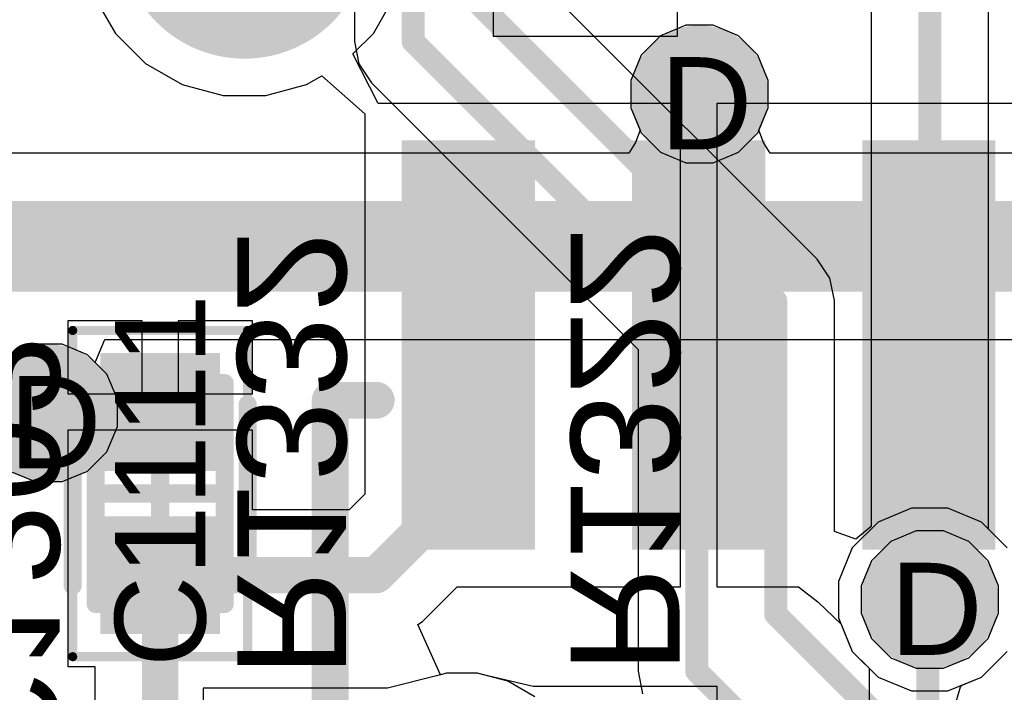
# Model space of a CAD drawing. Header units: inches. Extents: x -6 to 11.2, y -2.2 to 8.3.
# Tile 235 of 256: x 3.758 to 3.972, y 0.444 to 0.59. Entities that reach past the tile are written whole.
import ezdxf

# ---------------------------------------------------------------- set-up
doc = ezdxf.new("R2010")
doc.units = ezdxf.units.IN
doc.header["$MEASUREMENT"] = 0
for name, color, linetype in [('Board Layer Stack Bottom Overlay', 54, 'Continuous'), ('Drill Drawing', 1, 'Continuous'), ('Layer  6- Inner', 156, 'Continuous'), ('Layer 1- Top', 1, 'Continuous'), ('Layer 2- GND', 16, 'Continuous'), ('Layer 3- Inner', 16, 'Continuous'), ('Layer 4- Inner', 76, 'Continuous'), ('Layer 5- Inner', 90, 'Continuous'), ('Layer 7- PWR', 76, 'Continuous'), ('Layer 8- Bottom', 5, 'Continuous'), ('Top Assembly', 56, 'Continuous'), ('Top Courtyard -Top15)-Courtyard -Bot16)', 56, 'Continuous'), ('Top Overlay', 2, 'Continuous'), ('Top Paste', 8, 'Continuous'), ('Top Solder', 216, 'Continuous'), ('Via Holes', 16, 'Continuous')]:
    doc.layers.add(name, color=color, linetype=linetype)
doc.styles.add('Arial', font='txt', dxfattribs={"height": 0.2})

# ---------------------------------------------------------------- blocks, each defined once
blk = doc.blocks.new('SOIC_8___M_______27')
at = {"layer": 'Layer 1- Top'}
for points in [[(-0.0875, 0.0695), (-0.0875, 0.1545), (-0.0625, 0.1545), (-0.0625, 0.0695)], [(-0.0375, 0.0695), (-0.0375, 0.1545), (-0.0125, 0.1545), (-0.0125, 0.0695)], [(0.0125, 0.0695), (0.0125, 0.1545), (0.0375, 0.1545), (0.0375, 0.0695)]]:
    blk.add_hatch(color=7, dxfattribs=at).paths.add_polyline_path(points)
at = {"layer": 'Top Paste'}
for points in [[(-0.0875, 0.0695), (-0.0875, 0.1545), (-0.0625, 0.1545), (-0.0625, 0.0695)], [(-0.0375, 0.0695), (-0.0375, 0.1545), (-0.0125, 0.1545), (-0.0125, 0.0695)], [(0.0125, 0.0695), (0.0125, 0.1545), (0.0375, 0.1545), (0.0375, 0.0695)]]:
    blk.add_hatch(color=8, dxfattribs=at).paths.add_polyline_path(points)
at = {"layer": 'Top Solder'}
for points in [[(-0.08947, 0.06753), (-0.08947, 0.15647), (-0.06053, 0.15647), (-0.06053, 0.06753)], [(-0.03947, 0.06753), (-0.03947, 0.15647), (-0.01053, 0.15647), (-0.01053, 0.06753)], [(0.01053, 0.06753), (0.01053, 0.15647), (0.03947, 0.15647), (0.03947, 0.06753)]]:
    blk.add_hatch(color=216, dxfattribs=at).paths.add_polyline_path(points)
at = {"layer": 'Top Overlay'}
for points in [[(-0.105, -0.1, 0.008, 0.008, 0), (-0.105, 0.1, 0.008, 0.008, 0)], [(-0.105, 0.1, 0.008, 0.008, 0), (-0.095, 0.1, 0.008, 0.008, 0)]]:
    blk.add_lwpolyline(points, format="xyseb", dxfattribs=at)
for points in [[(-0.107, 0.1, 0.004, 0.004, 1), (-0.103, 0.1, 0.004, 0.004, 1)], [(-0.107, 0.1, 0.004, 0.004, 1), (-0.103, 0.1, 0.004, 0.004, 1)], [(-0.097, 0.1, 0.004, 0.004, 1), (-0.093, 0.1, 0.004, 0.004, 1)]]:
    blk.add_lwpolyline(points, format="xyseb", close=True, dxfattribs=at)
blk = doc.blocks.new('TEST_PAD_1_27_____SS_181')
at = {"layer": 'Layer 1- Top'}
h = blk.add_hatch(color=7, dxfattribs=at)
edge = h.paths.add_edge_path()
edge.add_arc((0, 0), 0.025, 0, 360)
at = {"layer": 'Top Solder'}
h = blk.add_hatch(color=216, dxfattribs=at)
edge = h.paths.add_edge_path()
edge.add_arc((0, 0), 0.02697, 0, 360)
blk = doc.blocks.new('CAPC1005X07_F____365')
at = {"layer": 'Layer 1- Top'}
for points in [[(-0.02756, 0.01004), (-0.00787, 0.01004), (-0.00787, -0.01004), (-0.02756, -0.01004)], [(0.00787, 0.01004), (0.02756, 0.01004), (0.02756, -0.01004), (0.00787, -0.01004)]]:
    blk.add_hatch(color=7, dxfattribs=at).paths.add_polyline_path(points)
at = {"layer": 'Top Paste'}
for points in [[(-0.02756, 0.01004), (-0.00787, 0.01004), (-0.00787, -0.01004), (-0.02756, -0.01004)], [(0.00787, 0.01004), (0.02756, 0.01004), (0.02756, -0.01004), (0.00787, -0.01004)]]:
    blk.add_hatch(color=8, dxfattribs=at).paths.add_polyline_path(points)
at = {"layer": 'Top Solder'}
for points in [[(-0.03051, 0.01299), (-0.00492, 0.01299), (-0.00492, -0.01299), (-0.03051, -0.01299)], [(0.00492, 0.01299), (0.03051, 0.01299), (0.03051, -0.01299), (0.00492, -0.01299)]]:
    blk.add_hatch(color=216, dxfattribs=at).paths.add_polyline_path(points)
at = {"layer": 'Top Assembly'}
for points in [[(-0.024, 0.014, 0.00394, 0.00394, 0), (0.024, 0.014, 0.00394, 0.00394, 0)], [(-0.024, 0.014, 0.00394, 0.00394, 0), (-0.024, -0.014, 0.00394, 0.00394, 0)], [(0.024, 0.014, 0.00394, 0.00394, 0), (0.024, -0.014, 0.00394, 0.00394, 0)], [(-0.024, -0.014, 0.00394, 0.00394, 0), (0.024, -0.014, 0.00394, 0.00394, 0)]]:
    blk.add_lwpolyline(points, format="xyseb", dxfattribs=at)
for points in [[(-0.02498, 0.014, 0.00197, 0.00197, 1), (-0.02302, 0.014, 0.00197, 0.00197, 1)], [(-0.02498, 0.014, 0.00197, 0.00197, 1), (-0.02302, 0.014, 0.00197, 0.00197, 1)], [(0.02302, 0.014, 0.00197, 0.00197, 1), (0.02498, 0.014, 0.00197, 0.00197, 1)], [(0.02302, 0.014, 0.00197, 0.00197, 1), (0.02498, 0.014, 0.00197, 0.00197, 1)], [(-0.02498, -0.014, 0.00197, 0.00197, 1), (-0.02302, -0.014, 0.00197, 0.00197, 1)], [(-0.02498, -0.014, 0.00197, 0.00197, 1), (-0.02302, -0.014, 0.00197, 0.00197, 1)], [(0.02302, -0.014, 0.00197, 0.00197, 1), (0.02498, -0.014, 0.00197, 0.00197, 1)], [(0.02302, -0.014, 0.00197, 0.00197, 1), (0.02498, -0.014, 0.00197, 0.00197, 1)]]:
    blk.add_lwpolyline(points, format="xyseb", close=True, dxfattribs=at)
at = {"layer": 'Top Courtyard -Top15)-Courtyard -Bot16)'}
for points in [[(-0.03543, 0.019, 0.00197, 0.00197, 0), (-0.03543, -0.019, 0.00197, 0.00197, 0)], [(-0.03543, 0.019, 0.00197, 0.00197, 0), (0.03543, 0.019, 0.00197, 0.00197, 0)], [(0.03543, 0.019, 0.00197, 0.00197, 0), (0.03543, -0.019, 0.00197, 0.00197, 0)], [(0, 0.01181, 0.00394, 0.00394, 0), (0, -0.01181, 0.00394, 0.00394, 0)], [(-0.01181, 0, 0.00394, 0.00394, 0), (0.01181, 0, 0.00394, 0.00394, 0)], [(-0.03543, -0.019, 0.00197, 0.00197, 0), (0.03543, -0.019, 0.00197, 0.00197, 0)]]:
    blk.add_lwpolyline(points, format="xyseb", dxfattribs=at)
for points in [[(-0.03593, 0.019, 0.000984, 0.000984, 1), (-0.03494, 0.019, 0.000984, 0.000984, 1)], [(-0.03593, 0.019, 0.000984, 0.000984, 1), (-0.03494, 0.019, 0.000984, 0.000984, 1)], [(0.03494, 0.019, 0.000984, 0.000984, 1), (0.03593, 0.019, 0.000984, 0.000984, 1)], [(0.03494, 0.019, 0.000984, 0.000984, 1), (0.03593, 0.019, 0.000984, 0.000984, 1)], [(-0.00098, 0.01181, 0.00197, 0.00197, 1), (0.00098, 0.01181, 0.00197, 0.00197, 1)], [(-0.0128, 0, 0.00197, 0.00197, 1), (-0.01083, 0, 0.00197, 0.00197, 1)], [(0.01083, 0, 0.00197, 0.00197, 1), (0.0128, 0, 0.00197, 0.00197, 1)], [(-0.00098, -0.01181, 0.00197, 0.00197, 1), (0.00098, -0.01181, 0.00197, 0.00197, 1)], [(-0.03593, -0.019, 0.000984, 0.000984, 1), (-0.03494, -0.019, 0.000984, 0.000984, 1)], [(-0.03593, -0.019, 0.000984, 0.000984, 1), (-0.03494, -0.019, 0.000984, 0.000984, 1)], [(0.03494, -0.019, 0.000984, 0.000984, 1), (0.03593, -0.019, 0.000984, 0.000984, 1)], [(0.03494, -0.019, 0.000984, 0.000984, 1), (0.03593, -0.019, 0.000984, 0.000984, 1)]]:
    blk.add_lwpolyline(points, format="xyseb", close=True, dxfattribs=at)
at = {"layer": 'Top Overlay'}
for points in [[(-0.02, 0.019, 0.00394, 0.00394, 0), (0.01937, 0.019, 0.00394, 0.00394, 0)], [(-0.02, -0.019, 0.00394, 0.00394, 0), (0.01937, -0.019, 0.00394, 0.00394, 0)]]:
    blk.add_lwpolyline(points, format="xyseb", dxfattribs=at)
for points in [[(-0.02098, 0.019, 0.00197, 0.00197, 1), (-0.01902, 0.019, 0.00197, 0.00197, 1)], [(0.01839, 0.019, 0.00197, 0.00197, 1), (0.02035, 0.019, 0.00197, 0.00197, 1)], [(-0.02098, -0.019, 0.00197, 0.00197, 1), (-0.01902, -0.019, 0.00197, 0.00197, 1)], [(0.01839, -0.019, 0.00197, 0.00197, 1), (0.02035, -0.019, 0.00197, 0.00197, 1)]]:
    blk.add_lwpolyline(points, format="xyseb", close=True, dxfattribs=at)
at = {"layer": 'Top Assembly', "style": 'Arial'}
blk.add_text('C1111', height=0.019685, dxfattribs=at).set_placement((-0.03772, -0.00984))

msp = doc.modelspace()

# ---------------------------------------------------------------- hatches: boundary and pattern name
at = {"layer": 'Layer 1- Top'}
h = msp.add_hatch(color=7, dxfattribs=at)
edge = h.paths.add_edge_path()
edge.add_arc((3.90551, 0.57362), 0.00984, 0, 360)
h = msp.add_hatch(color=7, dxfattribs=at)
edge = h.paths.add_edge_path()
edge.add_arc((3.76417, 0.50433), 0.00984, 0, 360)
h = msp.add_hatch(color=7, dxfattribs=at)
edge = h.paths.add_edge_path()
edge.add_arc((3.95551, 0.46378), 0.00984, 0, 360)
at = {"layer": 'Layer 2- GND'}
h = msp.add_hatch(color=7, dxfattribs=at)
edge = h.paths.add_edge_path()
edge.add_arc((3.95551, 0.46378), 0.01492, 0, 360)
at = {"layer": 'Layer 3- Inner'}
h = msp.add_hatch(color=7, dxfattribs=at)
edge = h.paths.add_edge_path()
edge.add_arc((3.90551, 0.57362), 0.00984, 0, 360)
h = msp.add_hatch(color=7, dxfattribs=at)
edge = h.paths.add_edge_path()
edge.add_arc((3.76417, 0.50433), 0.00984, 0, 360)
at = {"layer": 'Layer 5- Inner'}
h = msp.add_hatch(color=7, dxfattribs=at)
edge = h.paths.add_edge_path()
edge.add_arc((3.90551, 0.57362), 0.00984, 0, 360)
h = msp.add_hatch(color=7, dxfattribs=at)
edge = h.paths.add_edge_path()
edge.add_arc((3.76417, 0.50433), 0.00984, 0, 360)
h = msp.add_hatch(color=7, dxfattribs=at)
edge = h.paths.add_edge_path()
edge.add_arc((3.95551, 0.46378), 0.00984, 0, 360)
at = {"layer": 'Layer 7- PWR'}
h = msp.add_hatch(color=7, dxfattribs=at)
edge = h.paths.add_edge_path()
edge.add_arc((3.90551, 0.57362), 0.01492, 0, 360)
h = msp.add_hatch(color=7, dxfattribs=at)
edge = h.paths.add_edge_path()
edge.add_arc((3.76417, 0.50433), 0.01492, 0, 360)
h = msp.add_hatch(color=7, dxfattribs=at)
edge = h.paths.add_edge_path()
edge.add_arc((3.95551, 0.46378), 0.01492, 0, 360)
at = {"layer": 'Layer 8- Bottom'}
h = msp.add_hatch(color=7, dxfattribs=at)
edge = h.paths.add_edge_path()
edge.add_arc((3.90551, 0.57362), 0.00984, 0, 360)
h = msp.add_hatch(color=7, dxfattribs=at)
edge = h.paths.add_edge_path()
edge.add_arc((3.76417, 0.50433), 0.00984, 0, 360)
h = msp.add_hatch(color=7, dxfattribs=at)
edge = h.paths.add_edge_path()
edge.add_arc((3.95551, 0.46378), 0.00984, 0, 360)
at = {"layer": 'Via Holes'}
h = msp.add_hatch(color=7, dxfattribs=at)
edge = h.paths.add_edge_path()
edge.add_arc((3.90551, 0.57362), 0.00492, 0, 360)
h = msp.add_hatch(color=7, dxfattribs=at)
edge = h.paths.add_edge_path()
edge.add_arc((3.76417, 0.50433), 0.00492, 0, 360)
h = msp.add_hatch(color=7, dxfattribs=at)
edge = h.paths.add_edge_path()
edge.add_arc((3.95551, 0.46378), 0.00492, 0, 360)

# ---------------------------------------------------------------- linework, layer by layer
at = {"layer": 'Layer  6- Inner'}
for p, q in [((3.90254, 0.58854), (3.89706, 0.58627)), ((3.90848, 0.58854), (3.90254, 0.58854)), ((3.91396, 0.58627), (3.90848, 0.58854)), ((3.89706, 0.58627), (3.89286, 0.58207)), ((3.91816, 0.58207), (3.91396, 0.58627)), ((3.89286, 0.58207), (3.89059, 0.57659)), ((3.92043, 0.57659), (3.91816, 0.58207)), ((3.89059, 0.57659), (3.89059, 0.57065)), ((3.92043, 0.57065), (3.92043, 0.57659)), ((3.89059, 0.57065), (3.89286, 0.56517)), ((3.91816, 0.56517), (3.92043, 0.57065)), ((3.89286, 0.56517), (3.89706, 0.56097)), ((3.91396, 0.56097), (3.91816, 0.56517)), ((3.89706, 0.56097), (3.90254, 0.5587)), ((3.90848, 0.5587), (3.91396, 0.56097)), ((3.90254, 0.5587), (3.90848, 0.5587)), ((3.76121, 0.51925), (3.75572, 0.51698)), ((3.76714, 0.51925), (3.76121, 0.51925)), ((3.77263, 0.51698), (3.76714, 0.51925)), ((3.77682, 0.51278), (3.77263, 0.51698)), ((3.77909, 0.5073), (3.77682, 0.51278)), ((3.77909, 0.50136), (3.77909, 0.5073)), ((3.77682, 0.49588), (3.77909, 0.50136)), ((3.77263, 0.49168), (3.77682, 0.49588)), ((3.75572, 0.49168), (3.76121, 0.48941)), ((3.76714, 0.48941), (3.77263, 0.49168)), ((3.76121, 0.48941), (3.76714, 0.48941)), ((3.95254, 0.4787), (3.94706, 0.47643)), ((3.95848, 0.4787), (3.95254, 0.4787)), ((3.96396, 0.47643), (3.95848, 0.4787)), ((3.94706, 0.47643), (3.94286, 0.47223)), ((3.96816, 0.47223), (3.96396, 0.47643)), ((3.94286, 0.47223), (3.94059, 0.46675)), ((3.97043, 0.46675), (3.96816, 0.47223)), ((3.94059, 0.46675), (3.94059, 0.46081)), ((3.97043, 0.46081), (3.97043, 0.46675)), ((3.94059, 0.46081), (3.94286, 0.45533)), ((3.96816, 0.45533), (3.97043, 0.46081)), ((3.94286, 0.45533), (3.94706, 0.45113)), ((3.96396, 0.45113), (3.96816, 0.45533)), ((3.94706, 0.45113), (3.95254, 0.44886)), ((3.95848, 0.44886), (3.96396, 0.45113)), ((3.95254, 0.44886), (3.95848, 0.44886))]:
    msp.add_line(p, q, dxfattribs=at)
at = {"layer": 'Layer 1- Top'}
for p, q in [((3.77408, 0.59476), (3.77869, 0.58678)), ((3.8347, 0.58678), (3.83828, 0.59297)), ((3.86071, 0.59297), (3.86071, 0.58616)), ((3.90071, 0.58616), (3.90071, 0.59337)), ((3.77869, 0.58678), (3.7852, 0.58026)), ((3.83026, 0.58234), (3.8347, 0.58678)), ((3.86071, 0.58616), (3.90071, 0.58616)), ((3.83576, 0.57159), (3.83026, 0.58234)), ((3.7852, 0.58026), (3.79318, 0.57565)), ((3.8202, 0.57565), (3.82347, 0.57754)), ((3.82347, 0.57754), (3.83281, 0.5693)), ((3.79318, 0.57565), (3.80209, 0.57327)), ((3.8113, 0.57327), (3.8202, 0.57565)), ((3.80209, 0.57327), (3.8113, 0.57327)), ((3.84384, 0.57159), (3.83576, 0.57159)), ((3.871, 0.57159), (3.84384, 0.57159)), ((3.88281, 0.57159), (3.871, 0.57159)), ((3.88963, 0.57159), (3.88281, 0.57159)), ((3.90138, 0.57159), (3.88963, 0.57159)), ((3.90138, 0.51909), (3.90138, 0.57159)), ((3.921, 0.57159), (3.90925, 0.57159)), ((3.90925, 0.57159), (3.90925, 0.51909)), ((3.93282, 0.57159), (3.921, 0.57159)), ((3.93963, 0.57159), (3.93282, 0.57159)), ((3.97781, 0.57159), (3.93963, 0.57159)), ((3.83281, 0.5693), (3.83282, 0.56099)), ((3.83282, 0.56099), (3.83282, 0.48668)), ((3.78445, 0.52438), (3.76835, 0.52438)), ((3.76835, 0.52438), (3.76835, 0.50847)), ((3.78445, 0.50847), (3.78445, 0.52438)), ((3.80843, 0.52438), (3.79232, 0.52438)), ((3.79232, 0.52438), (3.79232, 0.50847)), ((3.80843, 0.50847), (3.80843, 0.52438)), ((3.90138, 0.46659), (3.90138, 0.51909)), ((3.90925, 0.51909), (3.90925, 0.46659)), ((3.76835, 0.50847), (3.78445, 0.50847)), ((3.79232, 0.50847), (3.80843, 0.50847)), ((3.78839, 0.5006), (3.76835, 0.5006)), ((3.76835, 0.5006), (3.76835, 0.48469)), ((3.80843, 0.5006), (3.78839, 0.5006)), ((3.80843, 0.48331), (3.80843, 0.5006)), ((3.83282, 0.48668), (3.82944, 0.48331)), ((3.76835, 0.48469), (3.76835, 0.44926)), ((3.82944, 0.48331), (3.80843, 0.48331)), ((3.84538, 0.45905), (3.85291, 0.46659)), ((3.85291, 0.46659), (3.87782, 0.46659)), ((3.87782, 0.46659), (3.88963, 0.46659)), ((3.88963, 0.46659), (3.90138, 0.46659)), ((3.90925, 0.46659), (3.921, 0.46659)), ((3.921, 0.46659), (3.92699, 0.46659)), ((3.92699, 0.46659), (3.93122, 0.4633)), ((3.93122, 0.4633), (3.93625, 0.45843)), ((3.84434, 0.45836), (3.84538, 0.45905)), ((3.84928, 0.44746), (3.84434, 0.45836)), ((3.93625, 0.45843), (3.93869, 0.45254)), ((3.93869, 0.45254), (3.94237, 0.44886)), ((3.76835, 0.44926), (3.77418, 0.44926)), ((3.77418, 0.44926), (3.77418, 0.42497)), ((3.85055, 0.4478), (3.84928, 0.44746)), ((3.85733, 0.4478), (3.85055, 0.4478)), ((3.86388, 0.44604), (3.85733, 0.4478)), ((3.94237, 0.44886), (3.94237, 0.39647)), ((3.86975, 0.44265), (3.86388, 0.44604))]:
    msp.add_line(p, q, dxfattribs=at)
for points in [[(3.90531, 0.57106, 0.00591, 0.00591, 0), (3.90709, 0.57283, 0.00591, 0.00591, 0)], [(3.90531, 0.51909, 0.00787, 0.00787, 0), (3.90531, 0.57106, 0.00787, 0.00787, 0)], [(3.85532, 0.48909, 0.00787, 0.00787, 0), (3.85532, 0.51909, 0.00787, 0.00787, 0)], [(3.95532, 0.47659, 0.005, 0.005, 0), (3.95532, 0.51909, 0.005, 0.005, 0)], [(3.76359, 0.50454, 0.00787, 0.00787, 0), (3.78839, 0.50454, 0.00787, 0.00787, 0)], [(3.76299, 0.50394, 0.00591, 0.00591, 0), (3.76359, 0.50454, 0.00591, 0.00591, 0)], [(3.83533, 0.4691, 0.00787, 0.00787, 0), (3.85532, 0.48909, 0.00787, 0.00787, 0)], [(3.95512, 0.47639, 0.005, 0.005, 0), (3.95532, 0.47659, 0.005, 0.005, 0)], [(3.95512, 0.46378, 0.005, 0.005, 0), (3.95512, 0.47639, 0.005, 0.005, 0)], [(3.78839, 0.4691, 0.00787, 0.00787, 0), (3.83533, 0.4691, 0.00787, 0.00787, 0)], [(3.78839, 0.41103, 0.00787, 0.00787, 0), (3.78839, 0.4691, 0.00787, 0.00787, 0)], [(3.95512, 0.38071, 0.005, 0.005, 0), (3.95512, 0.46378, 0.005, 0.005, 0)]]:
    msp.add_lwpolyline(points, format="xyseb", dxfattribs=at)
for points in [[(3.90561, 0.57283, 0.00295, 0.00295, 1), (3.90856, 0.57283, 0.00295, 0.00295, 1)], [(3.90335, 0.57106, 0.00394, 0.00394, 1), (3.90728, 0.57106, 0.00394, 0.00394, 1)], [(3.90384, 0.57106, 0.00295, 0.00295, 1), (3.90679, 0.57106, 0.00295, 0.00295, 1)], [(3.85335, 0.51909, 0.00394, 0.00394, 1), (3.85728, 0.51909, 0.00394, 0.00394, 1)], [(3.90335, 0.51909, 0.00394, 0.00394, 1), (3.90728, 0.51909, 0.00394, 0.00394, 1)], [(3.95406, 0.51909, 0.0025, 0.0025, 1), (3.95656, 0.51909, 0.0025, 0.0025, 1)], [(3.76162, 0.50454, 0.00394, 0.00394, 1), (3.76556, 0.50454, 0.00394, 0.00394, 1)], [(3.76152, 0.50394, 0.00295, 0.00295, 1), (3.76447, 0.50394, 0.00295, 0.00295, 1)], [(3.76211, 0.50454, 0.00295, 0.00295, 1), (3.76507, 0.50454, 0.00295, 0.00295, 1)], [(3.78642, 0.50454, 0.00394, 0.00394, 1), (3.79035, 0.50454, 0.00394, 0.00394, 1)], [(3.85335, 0.48909, 0.00394, 0.00394, 1), (3.85728, 0.48909, 0.00394, 0.00394, 1)], [(3.85335, 0.48909, 0.00394, 0.00394, 1), (3.85728, 0.48909, 0.00394, 0.00394, 1)], [(3.95406, 0.47659, 0.0025, 0.0025, 1), (3.95656, 0.47659, 0.0025, 0.0025, 1)], [(3.95406, 0.47659, 0.0025, 0.0025, 1), (3.95656, 0.47659, 0.0025, 0.0025, 1)], [(3.95387, 0.47639, 0.0025, 0.0025, 1), (3.95637, 0.47639, 0.0025, 0.0025, 1)], [(3.95387, 0.47639, 0.0025, 0.0025, 1), (3.95637, 0.47639, 0.0025, 0.0025, 1)], [(3.78642, 0.4691, 0.00394, 0.00394, 1), (3.79035, 0.4691, 0.00394, 0.00394, 1)], [(3.78642, 0.4691, 0.00394, 0.00394, 1), (3.79035, 0.4691, 0.00394, 0.00394, 1)], [(3.83336, 0.4691, 0.00394, 0.00394, 1), (3.8373, 0.4691, 0.00394, 0.00394, 1)], [(3.83336, 0.4691, 0.00394, 0.00394, 1), (3.8373, 0.4691, 0.00394, 0.00394, 1)], [(3.95387, 0.46378, 0.0025, 0.0025, 1), (3.95637, 0.46378, 0.0025, 0.0025, 1)], [(3.95387, 0.46378, 0.0025, 0.0025, 1), (3.95637, 0.46378, 0.0025, 0.0025, 1)]]:
    msp.add_lwpolyline(points, format="xyseb", close=True, dxfattribs=at)
at = {"layer": 'Layer 3- Inner'}
for p, q in [((3.95254, 0.4787), (3.94706, 0.47643)), ((3.95848, 0.4787), (3.95254, 0.4787)), ((3.96396, 0.47643), (3.95848, 0.4787)), ((3.94706, 0.47643), (3.94286, 0.47223)), ((3.96816, 0.47223), (3.96396, 0.47643)), ((3.94286, 0.47223), (3.94059, 0.46675)), ((3.97043, 0.46675), (3.96816, 0.47223)), ((3.94059, 0.46675), (3.94059, 0.46081)), ((3.97043, 0.46081), (3.97043, 0.46675)), ((3.94059, 0.46081), (3.94286, 0.45533)), ((3.96816, 0.45533), (3.97043, 0.46081)), ((3.94286, 0.45533), (3.94706, 0.45113)), ((3.96396, 0.45113), (3.96816, 0.45533)), ((3.94706, 0.45113), (3.95254, 0.44886)), ((3.95848, 0.44886), (3.96396, 0.45113)), ((3.95254, 0.44886), (3.95848, 0.44886))]:
    msp.add_line(p, q, dxfattribs=at)
at = {"layer": 'Layer 4- Inner'}
for p, q in [((3.90254, 0.58854), (3.89706, 0.58627)), ((3.90848, 0.58854), (3.90254, 0.58854)), ((3.91396, 0.58627), (3.90848, 0.58854)), ((3.89706, 0.58627), (3.89286, 0.58207)), ((3.91816, 0.58207), (3.91396, 0.58627)), ((3.89286, 0.58207), (3.89059, 0.57659)), ((3.92043, 0.57659), (3.91816, 0.58207)), ((3.89059, 0.57659), (3.89059, 0.57065)), ((3.92043, 0.57065), (3.92043, 0.57659)), ((3.89059, 0.57065), (3.89261, 0.56578)), ((3.91842, 0.56578), (3.92043, 0.57065)), ((3.89261, 0.56578), (3.89159, 0.56309)), ((3.91943, 0.56309), (3.91842, 0.56578)), ((3.89159, 0.56309), (3.89018, 0.56078)), ((3.92085, 0.56078), (3.91943, 0.56309)), ((3.89018, 0.56078), (3.61869, 0.56078)), ((4.38465, 0.56078), (3.92085, 0.56078)), ((3.77429, 0.51532), (3.77636, 0.52032)), ((3.77636, 0.52032), (4.37627, 0.52032)), ((3.77682, 0.51278), (3.77429, 0.51532)), ((3.77909, 0.5073), (3.77682, 0.51278)), ((3.77909, 0.50136), (3.77909, 0.5073)), ((3.77682, 0.49588), (3.77909, 0.50136)), ((3.77263, 0.49168), (3.77682, 0.49588)), ((3.75572, 0.49168), (3.76121, 0.48941)), ((3.76714, 0.48941), (3.77263, 0.49168)), ((3.76121, 0.48941), (3.76714, 0.48941)), ((3.95254, 0.4787), (3.94706, 0.47643)), ((3.95848, 0.4787), (3.95254, 0.4787)), ((3.96396, 0.47643), (3.95848, 0.4787)), ((3.94706, 0.47643), (3.94286, 0.47223)), ((3.96816, 0.47223), (3.96396, 0.47643)), ((3.94286, 0.47223), (3.94059, 0.46675)), ((3.97043, 0.46675), (3.96816, 0.47223)), ((3.94059, 0.46675), (3.94059, 0.46081)), ((3.97043, 0.46081), (3.97043, 0.46675)), ((3.94059, 0.46081), (3.94286, 0.45533)), ((3.96816, 0.45533), (3.97043, 0.46081)), ((3.94286, 0.45533), (3.94706, 0.45113)), ((3.96396, 0.45113), (3.96816, 0.45533)), ((3.94706, 0.45113), (3.95254, 0.44886)), ((3.95848, 0.44886), (3.96396, 0.45113)), ((3.95254, 0.44886), (3.95848, 0.44886))]:
    msp.add_line(p, q, dxfattribs=at)
msp.add_lwpolyline([(3.61378, 0.54055, 0.01969, 0.01969, 0), (4.38465, 0.54055, 0.01969, 0.01969, 0)], format="xyseb", dxfattribs=at)
at = {"layer": 'Layer 5- Inner'}
for p, q in [((3.83056, 0.84787), (3.83056, 0.58504)), ((3.94277, 0.69825), (3.94277, 0.47966)), ((3.96826, 0.4791), (3.96826, 0.62916)), ((3.93106, 0.53775), (3.86865, 0.60016)), ((3.83056, 0.58504), (3.83153, 0.58016)), ((3.83153, 0.58016), (3.8343, 0.57603)), ((3.8343, 0.57603), (3.89218, 0.51815)), ((3.93382, 0.53362), (3.93106, 0.53775)), ((3.93479, 0.52874), (3.93382, 0.53362)), ((3.93479, 0.47855), (3.93479, 0.52874)), ((3.89218, 0.51815), (3.89218, 0.44823)), ((3.94277, 0.47966), (3.93947, 0.4769)), ((3.97233, 0.47502), (3.96826, 0.4791)), ((3.93947, 0.4769), (3.93479, 0.47855)), ((3.96675, 0.44696), (3.97233, 0.45254)), ((3.89218, 0.44823), (3.89315, 0.44335)), ((3.96255, 0.44522), (3.96675, 0.44696)), ((3.9606, 0.43932), (3.96217, 0.44484)), ((3.96217, 0.44484), (3.96255, 0.44522))]:
    msp.add_line(p, q, dxfattribs=at)
for points in [[(3.84331, 0.58504, 0.005, 0.005, 0), (3.84331, 0.85315, 0.005, 0.005, 0)], [(3.95551, 0.46378, 0.005, 0.005, 0), (3.95551, 0.76378, 0.005, 0.005, 0)], [(3.85591, 0.59488, 0.005, 0.005, 0), (3.92205, 0.52874, 0.005, 0.005, 0)], [(3.84331, 0.58504, 0.005, 0.005, 0), (3.90492, 0.52343, 0.005, 0.005, 0)], [(3.92205, 0.46063, 0.005, 0.005, 0), (3.92205, 0.52874, 0.005, 0.005, 0)], [(3.90492, 0.44823, 0.005, 0.005, 0), (3.90492, 0.52343, 0.005, 0.005, 0)], [(3.92205, 0.46063, 0.005, 0.005, 0), (3.95, 0.43268, 0.005, 0.005, 0)], [(3.90492, 0.44823, 0.005, 0.005, 0), (3.93386, 0.41929, 0.005, 0.005, 0)]]:
    msp.add_lwpolyline(points, format="xyseb", dxfattribs=at)
for points in [[(3.84206, 0.58504, 0.0025, 0.0025, 1), (3.84456, 0.58504, 0.0025, 0.0025, 1)], [(3.84206, 0.58504, 0.0025, 0.0025, 1), (3.84456, 0.58504, 0.0025, 0.0025, 1)], [(3.9208, 0.52874, 0.0025, 0.0025, 1), (3.9233, 0.52874, 0.0025, 0.0025, 1)], [(3.9208, 0.52874, 0.0025, 0.0025, 1), (3.9233, 0.52874, 0.0025, 0.0025, 1)], [(3.90367, 0.52343, 0.0025, 0.0025, 1), (3.90617, 0.52343, 0.0025, 0.0025, 1)], [(3.90367, 0.52343, 0.0025, 0.0025, 1), (3.90617, 0.52343, 0.0025, 0.0025, 1)], [(3.95426, 0.46378, 0.0025, 0.0025, 1), (3.95676, 0.46378, 0.0025, 0.0025, 1)], [(3.9208, 0.46063, 0.0025, 0.0025, 1), (3.9233, 0.46063, 0.0025, 0.0025, 1)], [(3.9208, 0.46063, 0.0025, 0.0025, 1), (3.9233, 0.46063, 0.0025, 0.0025, 1)], [(3.90367, 0.44823, 0.0025, 0.0025, 1), (3.90617, 0.44823, 0.0025, 0.0025, 1)], [(3.90367, 0.44823, 0.0025, 0.0025, 1), (3.90617, 0.44823, 0.0025, 0.0025, 1)]]:
    msp.add_lwpolyline(points, format="xyseb", close=True, dxfattribs=at)
at = {"layer": 'Layer 8- Bottom'}
for p, q in [((3.95156, 0.48362), (3.94427, 0.4806)), ((3.95946, 0.48362), (3.95156, 0.48362)), ((3.96675, 0.4806), (3.95946, 0.48362)), ((3.94427, 0.4806), (3.93869, 0.47502)), ((3.97233, 0.47502), (3.96675, 0.4806)), ((3.93869, 0.47502), (3.93567, 0.46773)), ((3.93567, 0.46773), (3.93567, 0.45983)), ((3.93567, 0.45983), (3.93869, 0.45254)), ((3.93869, 0.45254), (3.94427, 0.44696)), ((3.96675, 0.44696), (3.97233, 0.45254)), ((3.84842, 0.44722), (3.83772, 0.44455)), ((3.85055, 0.4478), (3.84842, 0.44722)), ((3.85733, 0.4478), (3.85055, 0.4478)), ((3.8586, 0.44745), (3.85733, 0.4478)), ((3.86937, 0.44494), (3.8586, 0.44745)), ((3.94427, 0.44696), (3.95156, 0.44394)), ((3.95946, 0.44394), (3.96675, 0.44696)), ((3.90937, 0.44494), (3.86937, 0.44494)), ((3.86937, 0.44494), (3.86937, 0.44494)), ((3.86937, 0.44494), (3.86937, 0.44494)), ((3.86937, 0.44494), (3.86937, 0.44494)), ((3.90937, 0.40291), (3.90937, 0.44494)), ((3.83772, 0.44455), (3.79772, 0.44455)), ((3.79772, 0.44455), (3.79772, 0.41975)), ((3.83772, 0.44455), (3.83772, 0.44455)), ((3.83772, 0.44455), (3.83772, 0.44455)), ((3.83772, 0.44455), (3.83772, 0.44455)), ((3.95156, 0.44394), (3.95946, 0.44394))]:
    msp.add_line(p, q, dxfattribs=at)

# ---------------------------------------------------------------- block references
at = {"rotation": 90}
for name, p in [('TEST_PAD_1_27_____SS_181', (3.80669, 0.60827)), ('CAPC1005X07_F____365', (3.78839, 0.48682))]:
    msp.add_blockref(name, p, dxfattribs=at)
msp.add_blockref('SOIC_8___M_______27', (3.93031, 0.40709))

# ---------------------------------------------------------------- texts
at = {"layer": 'Board Layer Stack Bottom Overlay', "style": 'Arial', "text_generation_flag": 2}
for s, p in [('R1332', (3.80512, 0.44687)), ('R1322', (3.87756, 0.44766)), ('C1303', (3.74292, 0.42443))]:
    msp.add_text(s, height=0.023622, rotation=270, dxfattribs=at).set_placement(p)
at = {"layer": 'Drill Drawing', "style": 'Arial'}
for p in [(3.89685, 0.56163), (3.75551, 0.49233), (3.94685, 0.45178)]:
    msp.add_text('D', height=0.02, dxfattribs=at).set_placement(p)

doc.saveas('drawing.dxf')
